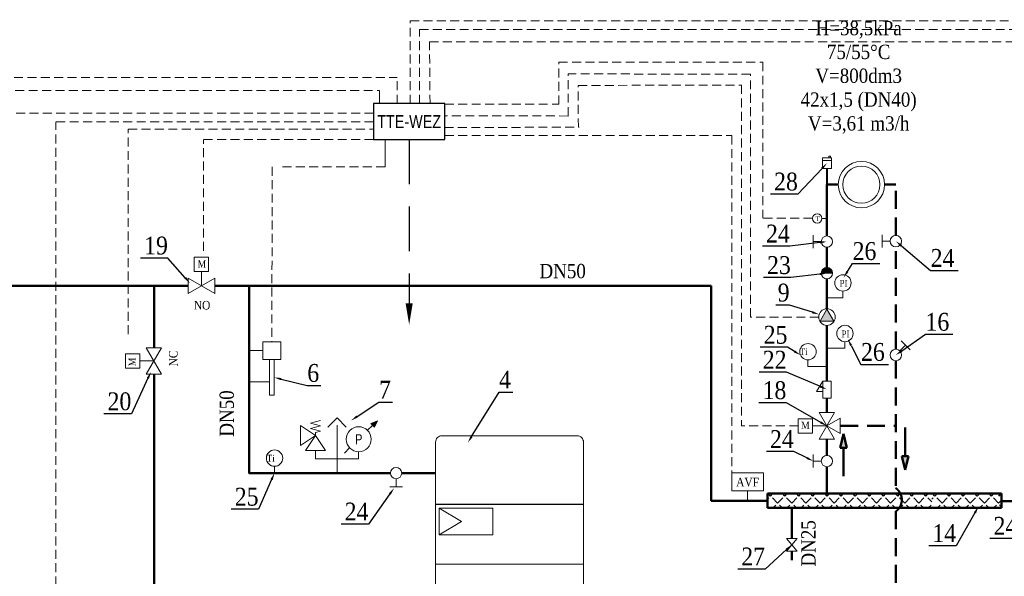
# Model space of a CAD drawing. Extents: x 395 to 255771, y -207783 to 366.
# Tile 8 of 10: x 169378 to 196933, y -159153 to -143577. Entities that reach past the tile are written whole.
import ezdxf
from ezdxf import colors
from ezdxf.entities.mleader import LeaderData, LeaderLine
from ezdxf.enums import TextEntityAlignment as Align
from ezdxf.math import Vec2, Vec3

# ---------------------------------------------------------------- set-up
doc = ezdxf.new("R2010")
doc.units = 0
doc.header["$LTSCALE"] = 100
for name, pattern in [('CONTINU', [0]), ('DASHED', [0.75, 0.5, -0.25]), ('DASHED2', [0.375, 0.25, -0.125])]:
    doc.linetypes.add(name, pattern=pattern)
for name, color, linetype in [('_H_Armaturen_GS', 7, 'CONTINUOUS'), ('_H_TT', 252, 'CONTINUOUS'), ('_H_VL', 240, 'CONTINUOUS')]:
    doc.layers.add(name, color=color, linetype=linetype)
for name, color, linetype, lineweight in [('RR_IZC_Numeracja', 7, 'CONTINUOUS', 0), ('RR_IZC_opisy', 7, 'CONTINUOUS', 13), ('RR_IZC_powrot', 180, 'DASHED', 50), ('RR_IZC_Urzadzenia', 7, 'CONTINUOUS', 0), ('RR_IZC_zasilanie', 240, 'CONTINUOUS', 50), ('Zasilanie i automatyka Hoval', 8, 'CONTINUOUS', 18)]:
    doc.layers.add(name, color=color, linetype=linetype, lineweight=lineweight)
doc.styles.add('Garamond', font='GARA.TTF')
doc.styles.add('Hoval_1.4', font='arial.ttf', dxfattribs={"width": 0.8, "height": 1.4})
doc.styles.add('Hoval_1.8', font='arial.ttf', dxfattribs={"width": 0.8, "height": 1.8})

msp = doc.modelspace()

# ---------------------------------------------------------------- hatches: boundary and pattern name
at = {"layer": '_H_Armaturen_GS'}
h = msp.add_hatch(dxfattribs=at)
h.set_pattern_fill('ANGLE', color=256, scale=40, angle=45, style=0)
h.set_pattern_definition([(45, (134085.9, -168958.08), (-197.5656, 197.5656), [203.2, -76.2]), (135, (134085.9, -168958.08), (-197.5656, -197.5656), [203.2, -76.2])])
h.paths.add_polyline_path([(194903, -156840), (190303, -156840), (190303, -157240), (194903, -157240)])
h = msp.add_hatch(dxfattribs=at)
h.set_pattern_fill('ANGLE', color=256, scale=40, angle=45, style=0)
h.set_pattern_definition([(45, (138685.83, -168958.03), (-197.5656, 197.5656), [203.2, -76.2]), (135, (138685.83, -168958.03), (-197.5656, -197.5656), [203.2, -76.2])])
h.paths.add_polyline_path([(196851, -156840), (194903, -156840), (194903, -157240), (196851, -157240)])
at = {"layer": 'RR_IZC_powrot', "ltscale": 750}
msp.add_hatch(color=256, dxfattribs=at).paths.add_polyline_path([(194064, -155791), (194157, -156178), (194251, -155791)])
at = {"layer": 'RR_IZC_Urzadzenia'}
for points in [[(191810, -150670, -1), (192128, -150670)], [(191969, -151680), (191780, -152009), (192159, -152009)]]:
    msp.add_hatch(color=256, dxfattribs=at).paths.add_polyline_path(points)
h = msp.add_hatch(color=256, dxfattribs=at)
h.dxf.hatch_style = 1
h.paths.add_polyline_path([(179303, -154979), (179391, -154802), (179204, -154880)])
at = {"layer": 'RR_IZC_zasilanie', "ltscale": 500}
msp.add_hatch(color=256, dxfattribs=at).paths.add_polyline_path([(192529, -155555), (192436, -155168), (192343, -155555)])

# ---------------------------------------------------------------- linework, layer by layer
at = {"layer": '_H_Armaturen_GS', "linetype": 'Continuous'}
for p, q in [((196779, -156899), (196838, -156840)), ((196784, -156905), (196851, -156839)), ((196851, -157209), (196797, -157155))]:
    msp.add_line(p, q, dxfattribs=at)
at = {"layer": '_H_TT', "linetype": 'DASHED2', "ltscale": 50}
msp.add_line((180277, -146926), (180277, -152111), dxfattribs=at)
at = {"layer": '_H_TT', "linetype": 'CONTINU'}
msp.add_lwpolyline([(181277, -145926), (179277, -145926), (179277, -146926), (181277, -146926)], close=True, dxfattribs=at)
msp.add_lwpolyline([(180277, -152111, 0, 200, 0), (180277, -151511, 200, 200, 0)], format="xyseb", dxfattribs=at)
at = {"layer": '_H_VL'}
msp.add_line((175989, -156263), (176089, -156263), dxfattribs=at)
at = {"layer": 'RR_IZC_powrot', "ltscale": 10}
for p, q in [((193581, -148193), (193898, -148193)), ((193898, -149615), (193898, -148193)), ((193898, -152801), (193898, -149934)), ((193898, -153119), (193898, -156674)), ((192341, -154945), (193898, -154945)), ((193898, -157336), (193898, -161663))]:
    msp.add_line(p, q, dxfattribs=at)
at = {"layer": 'RR_IZC_powrot', "linetype": 'Continuous', "ltscale": 750}
msp.add_line((194157, -154991), (194157, -155791), dxfattribs=at)
at = {"layer": 'RR_IZC_powrot', "ltscale": 750}
for p, q in [((194251, -155791), (194064, -155791)), ((194064, -155791), (194157, -156178)), ((194157, -156178), (194251, -155791))]:
    msp.add_line(p, q, dxfattribs=at)
msp.add_arc((193665, -157011), 399, 305.7129, 54.2871, dxfattribs=at)
at = {"layer": 'RR_IZC_Urzadzenia'}
for p, q in [((191830, -149139), (191969, -149139)), ((191586, -149966), (191586, -149609)), ((193515, -149953), (193515, -149595)), ((191810, -149787), (191586, -149787)), ((193738, -149774), (193515, -149774)), ((174465, -151025), (174465, -150625)), ((192128, -150670), (191810, -150670)), ((192416, -151360), (192416, -151171)), ((191969, -151359), (192416, -151360)), ((176685, -152587), (176185, -152587)), ((176185, -152587), (176185, -153087)), ((176685, -153087), (176685, -152587)), ((192471, -152773), (192471, -152587)), ((194042, -152563), (194295, -152815)), ((176185, -152837), (175810, -152837)), ((191969, -152773), (192471, -152773)), ((194010, -152847), (194169, -152689)), ((173137, -153127), (172736, -153127)), ((176185, -153087), (176685, -153087)), ((176373, -153087), (176373, -154087)), ((176498, -153087), (176498, -154087)), ((191438, -153286), (191438, -153098)), ((191438, -153286), (191969, -153286)), ((175810, -153712), (176373, -153712)), ((191851, -153690), (191673, -153983)), ((191673, -153983), (191851, -153983)), ((176373, -154087), (176498, -154087)), ((177799, -154789), (177519, -154865)), ((178000, -154982), (178259, -154722)), ((178259, -154722), (178519, -154982)), ((179391, -154802), (179204, -154880)), ((179303, -154979), (179391, -154802)), ((177239, -155489), (177239, -154929)), ((177239, -154929), (177659, -155209)), ((177519, -154865), (177799, -154941)), ((177799, -154941), (177519, -155018)), ((177519, -155018), (177799, -155094)), ((177799, -155094), (177659, -155132)), ((178259, -154926), (178259, -156263)), ((179111, -155066), (179253, -154930)), ((179204, -154880), (179303, -154979)), ((191969, -154945), (191568, -154945)), ((177659, -155209), (177239, -155489)), ((177379, -155629), (177659, -155209)), ((177659, -155132), (177659, -155209)), ((177659, -155209), (177939, -155629)), ((177939, -155629), (177379, -155629)), ((177659, -155629), (177659, -155867)), ((178472, -155705), (178611, -155557)), ((178859, -155867), (178859, -155666)), ((178859, -155867), (177659, -155867)), ((191586, -156106), (191586, -155749)), ((191810, -155928), (191586, -155928)), ((176509, -156263), (176509, -156075)), ((179911, -156423), (179911, -156646)), ((180090, -156646), (179733, -156646)), ((185145, -157139), (181027, -157139)), ((181027, -157139), (185145, -157139)), ((185145, -157144), (181027, -157144)), ((181027, -157144), (185145, -157144)), ((182620, -157247), (181120, -157247)), ((181120, -157247), (181120, -157997)), ((181745, -157622), (181120, -157247)), ((182620, -157997), (182620, -157247)), ((181120, -157997), (181745, -157622)), ((181120, -157997), (182620, -157997)), ((181028, -158810), (185144, -158810))]:
    msp.add_line(p, q, dxfattribs=at)
at = {"layer": 'RR_IZC_Urzadzenia', "ltscale": 20}
msp.add_line((189748, -156765), (189748, -157040), dxfattribs=at)
at = {"layer": 'RR_IZC_Urzadzenia', "ltscale": 0.008459}
msp.add_line((181017, -158835), (181017, -158800), dxfattribs=at)
at = {"layer": 'RR_IZC_Urzadzenia'}
for points in [[(192019, -147443), (192019, -147393), (192069, -147393), (192069, -147443)], [(192094, -147518), (191844, -147518)], [(174837, -151240), (174093, -150810), (174093, -151240), (174837, -150810)], [(174837, -150811), (174837, -151240)], [(173351, -152755), (172922, -153499), (173351, -153499), (172922, -152755)], [(172922, -152755), (173351, -152755)], [(192184, -154573), (191754, -155317), (192184, -155317), (191754, -154573)], [(191754, -154573), (192184, -154573)]]:
    msp.add_lwpolyline(points, dxfattribs=at)
for points in [[(191844, -147743), (192094, -147743), (192094, -147443), (191844, -147443)], [(174665, -150225), (174665, -150625), (174265, -150625), (174265, -150225)], [(191969, -151680), (191780, -152009), (192159, -152009)], [(172336, -152927), (172736, -152927), (172736, -153327), (172336, -153327)], [(191851, -153690), (192087, -153690), (192087, -154170), (191851, -154170)], [(191168, -154745), (191568, -154745), (191568, -155145), (191168, -155145)], [(191969, -154945), (192341, -154730), (192341, -155160)], [(190835, -158096), (191135, -158096), (190835, -158446), (191135, -158446)]]:
    msp.add_lwpolyline(points, close=True, dxfattribs=at)
at = {"layer": 'RR_IZC_Urzadzenia', "const_width": 50}
msp.add_lwpolyline([(191969, -147742), (191969, -148193)], dxfattribs=at)
at = {"layer": 'RR_IZC_Urzadzenia'}
msp.add_lwpolyline([(185155, -155397, 0.414214), (184980, -155221), (181193, -155221, 0.414214), (181017, -155397), (181017, -162920, 0.414214), (181217, -163120), (184955, -163120, 0.414214), (185155, -162920)], format="xyb", close=True, dxfattribs=at)
at = {"layer": 'RR_IZC_Urzadzenia', "ltscale": 20}
msp.add_lwpolyline([(189307, -156254), (190190, -156254), (190190, -156765), (189307, -156765)], close=True, dxfattribs=at)
at = {"layer": 'RR_IZC_Urzadzenia'}
for centre, radius in [((192933, -148193), 648), ((192933, -148193), 519), ((191698, -149139), 131), ((193898, -149774), 159), ((191969, -149787), 159), ((191969, -150670), 159), ((192417, -150942), 229), ((191969, -151899), 231), ((192472, -152358), 229), ((191439, -152869), 229), ((193898, -152960), 159), ((178866, -155317), 350), ((176510, -155846), 229), ((191969, -155928), 159), ((179911, -156263), 159)]:
    msp.add_circle(centre, radius, dxfattribs=at)
for centre, radius, start, end in [((181027, -157129), 10.1, 180, 270), ((181027, -157154), 10.1, 90, 180), ((185145, -157129), 10.1, 270, 0), ((185145, -157154), 10.1, 360, 90), ((181028, -158798), 11.5, 180.5878, 270.5325), ((185144, -158798), 11.5, 270, 359.9485)]:
    msp.add_arc(centre, radius, start, end, dxfattribs=at)
at = {"layer": 'RR_IZC_zasilanie', "ltscale": 500}
for p, q in [((191969, -148193), (192285, -148193)), ((191969, -149628), (191969, -148193)), ((191969, -150511), (191969, -149947)), ((191969, -151668), (191969, -150829)), ((162053, -151025), (173134, -151025)), ((174093, -151025), (173134, -151026)), ((173137, -152755), (173137, -151026)), ((175797, -151025), (174837, -151025)), ((175797, -151025), (178834, -151025)), ((178834, -151025), (188730, -151025)), ((188730, -151025), (188730, -157040)), ((191969, -153690), (191969, -152130)), ((173137, -161786), (173137, -153499)), ((191969, -154573), (191969, -154170)), ((191969, -155768), (191969, -155317)), ((192343, -155555), (192436, -155168)), ((192436, -155168), (192529, -155555)), ((192529, -155555), (192343, -155555)), ((192436, -156355), (192436, -155555)), ((191969, -156087), (191969, -156840)), ((188730, -157040), (190303, -157040)), ((190303, -156840), (190303, -157240)), ((196851, -156840), (190303, -156840)), ((196851, -156839), (196851, -157239)), ((190985, -158096), (190985, -157240)), ((190985, -158446), (190985, -158700))]:
    msp.add_line(p, q, dxfattribs=at)
at = {"layer": 'RR_IZC_zasilanie'}
msp.add_line((197812, -157046), (196851, -157046), dxfattribs=at)
at = {"layer": 'RR_IZC_zasilanie', "ltscale": 500}
for points in [[(175797, -151025), (175797, -156263), (179752, -156263)], [(180071, -156263), (181017, -156263)], [(190303, -157240), (194903, -157240), (196851, -157239)]]:
    msp.add_lwpolyline(points, dxfattribs=at)
at = {"layer": 'Zasilanie i automatyka Hoval', "linetype": 'DASHED2', "ltscale": 10}
for p, q in [((180304, -145926), (180304, -143611)), ((180304, -143611), (213919, -143611)), ((180566, -145926), (180566, -143855)), ((180566, -143855), (210794, -143855)), ((180862, -145926), (180846, -144198)), ((180846, -144198), (203286, -144198)), ((184463, -144769), (190173, -144769)), ((184463, -145944), (184463, -144769)), ((190173, -144769), (190173, -149133)), ((137720, -145194), (179939, -145194)), ((179939, -145926), (179939, -145194)), ((189828, -145104), (184725, -145092)), ((184725, -146272), (184725, -145092)), ((189828, -151899), (189828, -145104)), ((185005, -145415), (189582, -145409)), ((185012, -146588), (185005, -145415)), ((189582, -145406), (189582, -154945)), ((149005, -145560), (179446, -145560)), ((181277, -145944, 263), (184463, -145944, 263)), ((179277, -146197), (168774, -146197)), ((184725, -146272, 263), (181280, -146267, 263)), ((170392, -165788), (170392, -146437)), ((179277, -146437), (170392, -146437)), ((181268, -146590, 263), (185034, -146588, 263)), ((181277, -146821), (189307, -146821)), ((189307, -146821), (189307, -156254)), ((179277, -146926), (174525, -146926)), ((176444, -147697), (176435, -152587)), ((179605, -147697), (176694, -147697)), ((191567, -149133), (190173, -149133)), ((191738, -151899), (189828, -151899)), ((191168, -154945), (189582, -154945))]:
    msp.add_line(p, q, dxfattribs=at)
at = {"layer": 'Zasilanie i automatyka Hoval', "linetype": 'DASHED2', "ltscale": 50}
msp.add_line((179446, -145926), (179446, -145560), dxfattribs=at)
at = {"layer": 'Zasilanie i automatyka Hoval', "linetype": 'DASHED2', "ltscale": 10}
for points in [[(172413, -152377), (172413, -146641), (179277, -146641)], [(174525, -150046), (174525, -146926)]]:
    msp.add_lwpolyline(points, dxfattribs=at)
at = {"layer": 'Zasilanie i automatyka Hoval', "linetype": 'DASHED2', "ltscale": 50}
msp.add_lwpolyline([(179605, -147697), (179605, -146926), (179605, -146926), (179605, -146926)], dxfattribs=at)

# ---------------------------------------------------------------- texts
at = {"layer": '_H_TT', "linetype": 'CONTINU', "insert": (180277, -146426), "char_height": 360, "attachment_point": 5, "line_spacing_factor": 0.733333, "style": 'Hoval_1.8'}
msp.add_mtext_dynamic_manual_height_columns('TTE-WEZ', width=1765.94, gutter_width=10, heights=[-18], dxfattribs=at)
at = {"layer": 'RR_IZC_Numeracja', "char_height": 400, "attachment_point": 1, "style": 'Garamond'}
for s, insert, width in [('\\pxqc;H=38,5kPa\\P75/55%%dC\\PV=800dm3\\P42x1,5 (DN40)\\PV=3,61 m3/h', (190691, -143611), 4331.09), ('DN50', (183923, -150411), 70.63)]:
    msp.add_mtext(s, dxfattribs=dict(at, insert=insert, width=width))
at = {"layer": 'RR_IZC_Numeracja', "char_height": 400, "width": 70.63, "attachment_point": 1, "rotation": 90, "style": 'Garamond'}
for s, insert in [('DN50', (174971, -155247)), ('DN25', (191250, -158882))]:
    msp.add_mtext(s, dxfattribs=dict(at, insert=insert))
at = {"layer": 'RR_IZC_opisy', "ltscale": 500, "char_height": 200, "width": 70.63, "attachment_point": 1, "style": 'Garamond'}
for insert in [(174359, -150314), (191248, -154830)]:
    msp.add_mtext('M', dxfattribs=dict(at, insert=insert))
at = {"layer": 'RR_IZC_opisy', "ltscale": 500, "insert": (172425, -153273), "char_height": 200, "width": 70.63, "attachment_point": 1, "rotation": 90, "style": 'Garamond'}
msp.add_mtext('M', dxfattribs=at)
at = {"layer": 'RR_IZC_Urzadzenia', "style": 'Garamond'}
msp.add_text('T', height=130, dxfattribs=at).set_placement((191653, -149213))
at = {"layer": 'RR_IZC_Urzadzenia', "style": 'Hoval_1.4', "width": 0.8}
msp.add_text('P', height=280, dxfattribs=at).set_placement((178866, -155317), align=Align.MIDDLE_CENTER)
at = {"layer": 'RR_IZC_Urzadzenia', "char_height": 190.2, "width": 476, "attachment_point": 3, "line_spacing_factor": 0.496689, "style": 'Garamond'}
for insert in [(192546, -150858), (192601, -152274)]:
    msp.add_mtext('PI', dxfattribs=dict(at, insert=insert))
at = {"layer": 'RR_IZC_Urzadzenia', "ltscale": 20, "char_height": 240, "attachment_point": 5, "style": 'Garamond'}
for s, insert, rotation in [('\\A1;NO', (174482, -151568, 131), 359.9691), ('\\A1;NC', (173677, -153057, 131), 89.9691)]:
    msp.add_mtext(s, dxfattribs=dict(at, insert=insert, rotation=rotation))
at = {"layer": 'RR_IZC_Urzadzenia', "char_height": 190.2, "attachment_point": 3, "line_spacing_factor": 0.496689, "style": 'Garamond'}
for insert in [(191427, -152772), (176516, -155753)]:
    msp.add_mtext('\\pxqc;Ti', dxfattribs=dict(at, insert=insert))
at = {"layer": 'RR_IZC_Urzadzenia', "ltscale": 20, "insert": (189748, -156519), "char_height": 240, "attachment_point": 5, "style": 'Garamond'}
msp.add_mtext('\\A1;AVF', dxfattribs=at)

# ---------------------------------------------------------------- leaders
at = {"layer": 'RR_IZC_Numeracja'}
ml = msp.add_multileader_mtext('Standard', dxfattribs=at)
ml.set_content('28', style='Garamond')
ml.set_leader_properties()
ml.build(insert=Vec2(0, 0))
ml.multileader.update_dxf_attribs({"text_left_attachment_type": 6, "text_right_attachment_type": 6, "dogleg_length": 0, "arrow_head_size": 200})
ctx = ml.context
ctx.base_point, ctx.char_height, ctx.arrow_head_size, ctx.plane_origin = Vec3(190485, -148456), 500, 200, Vec3(47685, 10623)
ctx.left_attachment, ctx.right_attachment, ctx.text_align_type = 6, 6, 2
notes = []
notes.append((ctx, [(0, (1, 1, 0), (191157, -148456), (-1, 0), 0, [(0, [(191969, -147593)], 0, [])])]))
ctx.mtext.insert, ctx.mtext.alignment = Vec3(191155, -147856), 3
ml = msp.add_multileader_mtext('Standard', dxfattribs=at)
ml.set_content('24', style='Garamond')
ml.set_leader_properties()
ml.build(insert=Vec2(0, 0))
ml.multileader.update_dxf_attribs({"text_left_attachment_type": 6, "text_right_attachment_type": 6, "dogleg_length": 0, "arrow_head_size": 200})
ctx = ml.context
ctx.base_point, ctx.char_height, ctx.arrow_head_size, ctx.plane_origin = Vec3(190238, -149912), 500, 200, Vec3(47518, 5504)
ctx.left_attachment, ctx.right_attachment, ctx.text_align_type = 6, 6, 2
notes.append((ctx, [(0, (1, 1, 0), (190931, -149912), (-1, 0), 0, [(0, [(191969, -149787)], 0, [])])]))
ctx.mtext.insert, ctx.mtext.alignment = Vec3(190929, -149312), 3
ml = msp.add_multileader_mtext('Standard', dxfattribs=at)
ml.set_content('19', style='Garamond')
ml.set_leader_properties()
ml.build(insert=Vec2(0, 0))
ml.multileader.update_dxf_attribs({"text_left_attachment_type": 6, "text_right_attachment_type": 6, "dogleg_length": 0, "arrow_head_size": 200})
ctx = ml.context
ctx.base_point, ctx.char_height, ctx.arrow_head_size, ctx.plane_origin = Vec3(172902, -150246), 500, 200, Vec3(29986, 5228)
ctx.left_attachment, ctx.right_attachment, ctx.text_align_type = 6, 6, 2
notes.append((ctx, [(0, (1, 1, 0), (173528, -150246), (-1, 0), 0, [(0, [(174142, -150949)], 0, [])])]))
ctx.mtext.insert, ctx.mtext.alignment = Vec3(173526, -149646), 3
ml = msp.add_multileader_mtext('Standard', dxfattribs=at)
ml.set_content('26', style='Garamond')
ml.set_leader_properties()
ml.build(insert=Vec2(0, 0))
ml.multileader.update_dxf_attribs({"text_left_attachment_type": 6, "text_right_attachment_type": 6, "dogleg_length": 0, "arrow_head_size": 200})
ctx = ml.context
ctx.base_point, ctx.char_height, ctx.arrow_head_size, ctx.plane_origin = Vec3(192686, -150401), 500, 200, Vec3(49573, 5147)
ctx.left_attachment, ctx.right_attachment = 6, 6
notes.append((ctx, [(0, (1, 1, 0), (192686, -150401), (1, 0), 0, [(0, [(192434, -150793)], 0, [])])]))
ctx.mtext.insert = Vec3(192688, -149801)
ml = msp.add_multileader_mtext('Standard', dxfattribs=at)
ml.set_content('24', style='Garamond')
ml.set_leader_properties()
ml.build(insert=Vec2(0, 0))
ml.multileader.update_dxf_attribs({"text_left_attachment_type": 6, "text_right_attachment_type": 6, "dogleg_length": 0, "arrow_head_size": 200})
ctx = ml.context
ctx.base_point, ctx.char_height, ctx.arrow_head_size, ctx.plane_origin = Vec3(194870, -150593), 500, 200, Vec3(51854, 5592)
ctx.left_attachment, ctx.right_attachment = 6, 6
notes.append((ctx, [(0, (1, 1, 0), (194870, -150593), (1, 0), 0, [(0, [(193898, -149774)], 0, [])])]))
ctx.mtext.insert = Vec3(194872, -149993)
ml = msp.add_multileader_mtext('Standard', dxfattribs=at)
ml.set_content('23', style='Garamond')
ml.set_leader_properties()
ml.build(insert=Vec2(0, 0))
ml.multileader.update_dxf_attribs({"text_left_attachment_type": 6, "text_right_attachment_type": 6, "dogleg_length": 0, "arrow_head_size": 200})
ctx = ml.context
ctx.base_point, ctx.char_height, ctx.arrow_head_size, ctx.plane_origin = Vec3(190292, -150793), 500, 200, Vec3(47518, 4810)
ctx.left_attachment, ctx.right_attachment, ctx.text_align_type = 6, 6, 2
notes.append((ctx, [(0, (1, 1, 0), (190960, -150793), (-1, 0), 0, [(0, [(191969, -150670)], 0, [])])]))
ctx.mtext.insert, ctx.mtext.alignment = Vec3(190958, -150193), 3
ml = msp.add_multileader_mtext('Standard', dxfattribs=at)
ml.set_content('9', style='Garamond')
ml.set_leader_properties()
ml.build(insert=Vec2(0, 0))
ml.multileader.update_dxf_attribs({"text_left_attachment_type": 6, "text_right_attachment_type": 6, "dogleg_length": 0, "arrow_head_size": 200})
ctx = ml.context
ctx.base_point, ctx.char_height, ctx.arrow_head_size, ctx.plane_origin = Vec3(190633, -151562), 500, 200, Vec3(47345, 4064)
ctx.left_attachment, ctx.right_attachment, ctx.text_align_type = 6, 6, 2
notes.append((ctx, [(0, (1, 1, 0), (190925, -151562), (-1, 0), 0, [(0, [(191751, -151824)], 0, [])])]))
ctx.mtext.insert, ctx.mtext.alignment = Vec3(190923, -150962), 3
ml = msp.add_multileader_mtext('Standard', dxfattribs=at)
ml.set_content('16', style='Garamond')
ml.set_leader_properties()
ml.build(insert=Vec2(0, 0))
ml.multileader.update_dxf_attribs({"text_left_attachment_type": 6, "text_right_attachment_type": 6, "dogleg_length": 0, "arrow_head_size": 200})
ctx = ml.context
ctx.base_point, ctx.char_height, ctx.arrow_head_size, ctx.plane_origin = Vec3(194726, -152381), 500, 200, Vec3(51643, 3093)
ctx.left_attachment, ctx.right_attachment = 6, 6
notes.append((ctx, [(0, (1, 1, 0), (194726, -152381), (1, 0), 0, [(0, [(193898, -152960)], 0, [])])]))
ctx.mtext.insert = Vec3(194728, -151781)
ml = msp.add_multileader_mtext('Standard', dxfattribs=at)
ml.set_content('25', style='Garamond')
ml.set_leader_properties()
ml.build(insert=Vec2(0, 0))
ml.multileader.update_dxf_attribs({"text_left_attachment_type": 6, "text_right_attachment_type": 6, "dogleg_length": 0, "arrow_head_size": 200})
ctx = ml.context
ctx.base_point, ctx.char_height, ctx.arrow_head_size, ctx.plane_origin = Vec3(190202, -152744), 500, 200, Vec3(48843, 3203)
ctx.left_attachment, ctx.right_attachment, ctx.text_align_type = 6, 6, 2
notes.append((ctx, [(0, (1, 1, 0), (190866, -152744), (-1, 0), 0, [(0, [(191230, -152962)], 0, [])])]))
ctx.mtext.insert, ctx.mtext.alignment = Vec3(190864, -152144), 3
ml = msp.add_multileader_mtext('Standard', dxfattribs=at)
ml.set_content('26', style='Garamond')
ml.set_leader_properties()
ml.build(insert=Vec2(0, 0))
ml.multileader.update_dxf_attribs({"text_left_attachment_type": 6, "text_right_attachment_type": 6, "dogleg_length": 0, "arrow_head_size": 200})
ctx = ml.context
ctx.base_point, ctx.char_height, ctx.arrow_head_size, ctx.plane_origin = Vec3(192921, -153224), 500, 200, Vec3(49808, 2325)
ctx.left_attachment, ctx.right_attachment = 6, 6
notes.append((ctx, [(0, (1, 1, 0), (192921, -153224), (1, 0), 0, [(0, [(192551, -152514)], 0, [])])]))
ctx.mtext.insert = Vec3(192923, -152624)
ml = msp.add_multileader_mtext('Standard', dxfattribs=at)
ml.set_content('22', style='Garamond')
ml.set_leader_properties()
ml.build(insert=Vec2(0, 0))
ml.multileader.update_dxf_attribs({"text_left_attachment_type": 6, "text_right_attachment_type": 6, "dogleg_length": 0, "arrow_head_size": 200})
ctx = ml.context
ctx.base_point, ctx.char_height, ctx.arrow_head_size, ctx.plane_origin = Vec3(190158, -153442), 500, 200, Vec3(46999, 2032)
ctx.left_attachment, ctx.right_attachment, ctx.text_align_type = 6, 6, 2
notes.append((ctx, [(0, (1, 1, 0), (190840, -153442), (-1, 0), 0, [(0, [(191969, -153921)], 0, [])])]))
ctx.mtext.insert, ctx.mtext.alignment = Vec3(190838, -152842), 3
ml = msp.add_multileader_mtext('Standard', dxfattribs=at)
ml.set_content('6', style='Garamond')
ml.set_leader_properties()
ml.build(insert=Vec2(0, 0))
ml.multileader.update_dxf_attribs({"text_left_attachment_type": 6, "text_right_attachment_type": 6, "dogleg_length": 0, "arrow_head_size": 200})
ctx = ml.context
ctx.base_point, ctx.char_height, ctx.arrow_head_size, ctx.plane_origin = Vec3(177425, -153812), 500, 200, Vec3(34228, 2035)
ctx.left_attachment, ctx.right_attachment = 6, 6
notes.append((ctx, [(0, (1, 1, 0), (177425, -153812), (1, 0), 0, [(0, [(176498, -153587)], 0, [])])]))
ctx.mtext.insert = Vec3(177427, -153212)
ml = msp.add_multileader_mtext('Standard', dxfattribs=at)
ml.set_content('20', style='Garamond')
ml.set_leader_properties()
ml.build(insert=Vec2(0, 0))
ml.multileader.update_dxf_attribs({"text_left_attachment_type": 6, "text_right_attachment_type": 6, "dogleg_length": 0, "arrow_head_size": 200})
ctx = ml.context
ctx.base_point, ctx.char_height, ctx.arrow_head_size, ctx.plane_origin = Vec3(171826, -154606), 500, 200, Vec3(28962, 868)
ctx.left_attachment, ctx.right_attachment, ctx.text_align_type = 6, 6, 2
notes.append((ctx, [(0, (1, 1, 0), (172504, -154606), (-1, 0), 0, [(0, [(173053, -153429)], 0, [])])]))
ctx.mtext.insert, ctx.mtext.alignment = Vec3(172502, -154006), 3
ml = msp.add_multileader_mtext('Standard', dxfattribs=at)
ml.set_content('4', style='Garamond')
ml.set_leader_properties()
ml.build(insert=Vec2(0, 0))
ml.multileader.update_dxf_attribs({"text_left_attachment_type": 6, "text_right_attachment_type": 6, "dogleg_length": 0, "arrow_head_size": 200})
ctx = ml.context
ctx.base_point, ctx.char_height, ctx.arrow_head_size, ctx.plane_origin = Vec3(182792, -153997), 500, 200, Vec3(39595, 1849)
ctx.left_attachment, ctx.right_attachment = 6, 6
notes.append((ctx, [(0, (1, 1, 0), (182792, -153997), (1, 0), 0, [(0, [(181919, -155414)], 0, [])])]))
ctx.mtext.insert = Vec3(182794, -153397)
ml = msp.add_multileader_mtext('Standard', dxfattribs=at)
ml.set_content('7', style='Garamond')
ml.set_leader_properties()
ml.build(insert=Vec2(0, 0))
ml.multileader.update_dxf_attribs({"text_left_attachment_type": 6, "text_right_attachment_type": 6, "dogleg_length": 0, "arrow_head_size": 200})
ctx = ml.context
ctx.base_point, ctx.char_height, ctx.arrow_head_size, ctx.plane_origin = Vec3(179431, -154282), 500, 200, Vec3(36234, 1565)
ctx.left_attachment, ctx.right_attachment = 6, 6
notes.append((ctx, [(0, (1, 1, 0), (179431, -154282), (1, 0), 0, [(0, [(178652, -154792)], 0, [])])]))
ctx.mtext.insert = Vec3(179433, -153682)
ml = msp.add_multileader_mtext('Standard', dxfattribs=at)
ml.set_content('18', style='Garamond')
ml.set_leader_properties()
ml.build(insert=Vec2(0, 0))
ml.multileader.update_dxf_attribs({"text_left_attachment_type": 6, "text_right_attachment_type": 6, "dogleg_length": 0, "arrow_head_size": 200})
ctx = ml.context
ctx.base_point, ctx.char_height, ctx.arrow_head_size, ctx.plane_origin = Vec3(190202, -154295), 500, 200, Vec3(46999, 1180)
ctx.left_attachment, ctx.right_attachment, ctx.text_align_type = 6, 6, 2
notes.append((ctx, [(0, (1, 1, 0), (190834, -154295), (-1, 0), 0, [(0, [(191969, -154945)], 0, [])])]))
ctx.mtext.insert, ctx.mtext.alignment = Vec3(190832, -153695), 3
ml = msp.add_multileader_mtext('Standard', dxfattribs=at)
ml.set_content('24', style='Garamond')
ml.set_leader_properties()
ml.build(insert=Vec2(0, 0))
ml.multileader.update_dxf_attribs({"text_left_attachment_type": 6, "text_right_attachment_type": 6, "dogleg_length": 0, "arrow_head_size": 200})
ctx = ml.context
ctx.base_point, ctx.char_height, ctx.arrow_head_size, ctx.plane_origin = Vec3(190348, -155663), 500, 200, Vec3(47492, 284)
ctx.left_attachment, ctx.right_attachment, ctx.text_align_type = 6, 6, 2
notes.append((ctx, [(0, (1, 1, 0), (191041, -155663), (-1, 0), 0, [(0, [(191586, -155928)], 0, [])])]))
ctx.mtext.insert, ctx.mtext.alignment = Vec3(191039, -155063), 3
ml = msp.add_multileader_mtext('Standard', dxfattribs=at)
ml.set_content('25', style='Garamond')
ml.set_leader_properties()
ml.build(insert=Vec2(0, 0))
ml.multileader.update_dxf_attribs({"text_left_attachment_type": 6, "text_right_attachment_type": 6, "dogleg_length": 0, "arrow_head_size": 200})
ctx = ml.context
ctx.base_point, ctx.char_height, ctx.arrow_head_size, ctx.plane_origin = Vec3(175402, -157275), 500, 200, Vec3(34042, -1328)
ctx.left_attachment, ctx.right_attachment, ctx.text_align_type = 6, 6, 2
notes.append((ctx, [(0, (1, 1, 0), (176065, -157275), (-1, 0), 0, [(0, [(176509, -156263)], 0, [])])]))
ctx.mtext.insert, ctx.mtext.alignment = Vec3(176063, -156675), 3
ml = msp.add_multileader_mtext('Standard', dxfattribs=at)
ml.set_content('24', style='Garamond')
ml.set_leader_properties()
ml.build(insert=Vec2(0, 0))
ml.multileader.update_dxf_attribs({"text_left_attachment_type": 6, "text_right_attachment_type": 6, "dogleg_length": 0, "arrow_head_size": 200})
ctx = ml.context
ctx.base_point, ctx.char_height, ctx.arrow_head_size, ctx.plane_origin = Vec3(178446, -157691), 500, 200, Vec3(37461, -1666)
ctx.left_attachment, ctx.right_attachment, ctx.text_align_type = 6, 6, 2
notes.append((ctx, [(0, (1, 1, 0), (179138, -157691), (-1, 0), 0, [(0, [(179856, -156687)], 0, [])])]))
ctx.mtext.insert, ctx.mtext.alignment = Vec3(179136, -157091), 3
ml = msp.add_multileader_mtext('Standard', dxfattribs=at)
ml.set_content('24', style='Garamond')
ml.set_leader_properties()
ml.build(insert=Vec2(0, 0))
ml.multileader.update_dxf_attribs({"text_left_attachment_type": 6, "text_right_attachment_type": 6, "dogleg_length": 0, "arrow_head_size": 200})
ctx = ml.context
ctx.base_point, ctx.char_height, ctx.arrow_head_size, ctx.plane_origin = Vec3(196606, -158091), 500, 200, Vec3(53756, -2617)
ctx.left_attachment, ctx.right_attachment, ctx.text_align_type = 6, 6, 2
notes.append((ctx, [(0, (1, 1, 0), (197298, -158091), (-1, 0), 0, [(0, [(197972, -157009)], 0, [])])]))
ctx.mtext.insert, ctx.mtext.alignment = Vec3(197296, -157491), 3
ml = msp.add_multileader_mtext('Standard', dxfattribs=at)
ml.set_content('14', style='Garamond')
ml.set_leader_properties()
ml.build(insert=Vec2(0, 0))
ml.multileader.update_dxf_attribs({"text_left_attachment_type": 6, "text_right_attachment_type": 6, "dogleg_length": 0, "arrow_head_size": 200})
ctx = ml.context
ctx.base_point, ctx.char_height, ctx.arrow_head_size, ctx.plane_origin = Vec3(194934, -158296), 500, 200, Vec3(52044, -2822)
ctx.left_attachment, ctx.right_attachment, ctx.text_align_type = 6, 6, 2
notes.append((ctx, [(0, (1, 1, 0), (195586, -158296), (-1, 0), 0, [(0, [(196211, -157200)], 0, [])])]))
ctx.mtext.insert, ctx.mtext.alignment = Vec3(195584, -157696), 3
ml = msp.add_multileader_mtext('Standard', dxfattribs=at)
ml.set_content('27', style='Garamond')
ml.set_leader_properties()
ml.build(insert=Vec2(0, 0))
ml.multileader.update_dxf_attribs({"text_left_attachment_type": 6, "text_right_attachment_type": 6, "dogleg_length": 0, "arrow_head_size": 200})
ctx = ml.context
ctx.base_point, ctx.char_height, ctx.arrow_head_size, ctx.plane_origin = Vec3(189565, -158949), 500, 200, Vec3(46825, -3660)
ctx.left_attachment, ctx.right_attachment, ctx.text_align_type = 6, 6, 2
notes.append((ctx, [(0, (1, 1, 0), (190238, -158949), (-1, 0), 0, [(0, [(190985, -158271)], 0, [])])]))
ctx.mtext.insert, ctx.mtext.alignment = Vec3(190236, -158349), 3
for ctx, leaders in notes:
    for number, flags, end, landing, length, lines in leaders:
        leader = LeaderData()
        leader.index, (leader.has_last_leader_line, leader.has_dogleg_vector, leader.attachment_direction) = number, flags
        leader.last_leader_point, leader.dogleg_vector, leader.dogleg_length = Vec3(end), Vec3(landing), length
        for number, points, colour, breaks in lines:
            line = LeaderLine()
            line.index, line.vertices, line.color, line.breaks = number, Vec3.list(points), colors.encode_raw_color(colour), breaks
            leader.lines.append(line)
        ctx.leaders.append(leader)

doc.saveas('drawing.dxf')
